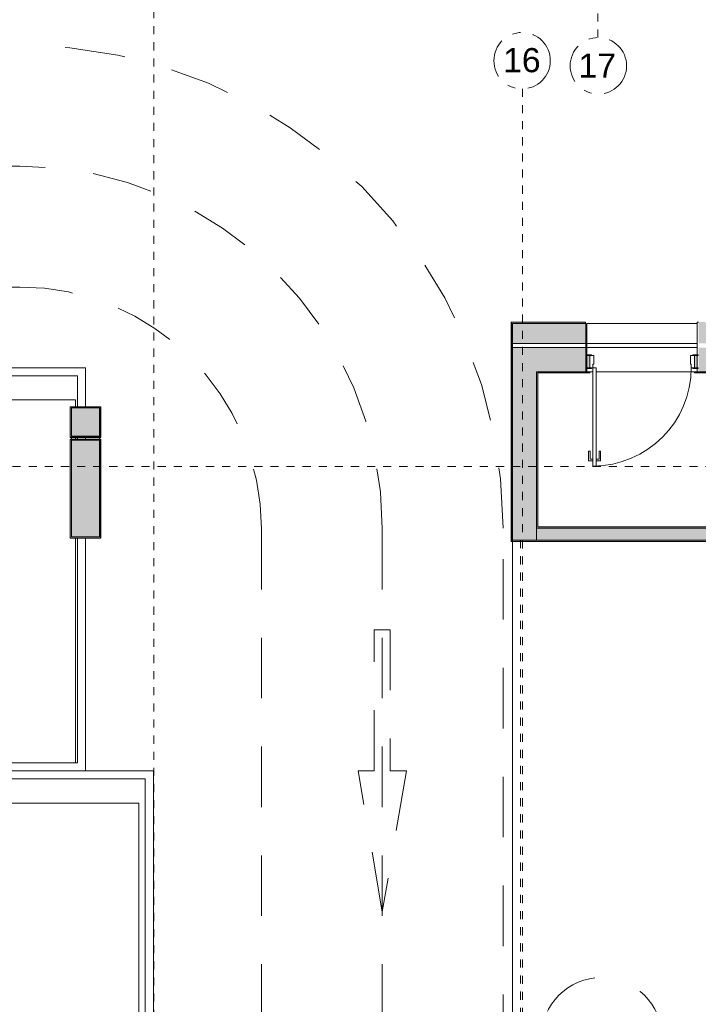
# Model space of a CAD drawing. Header units: millimetres. Extents: x 4.1 to 90.4, y -1.2 to 68.4.
# Tile 212 of 256: x 49.1 to 57.5, y 23.3 to 35.5. Entities that reach past the tile are written whole.
import ezdxf

# ---------------------------------------------------------------- set-up
doc = ezdxf.new("R2010")
doc.units = ezdxf.units.MM
for name, pattern in [('Dash Dot 3_16_', [0.007938, 0.004763, -0.001587, 0, -0.001587]), ('DASHEDX2', [38.1, 25.4, -12.7]), ('Hidden', [0.007144, 0.004763, -0.002381]), ('JIS_02_0.7', [1.35, 0.75, -0.6])]:
    doc.linetypes.add(name, pattern=pattern)
doc.layers.add('A-DETL', color=94, linetype='Continuous', lineweight=5, true_color=0x00a600)
for name, color, linetype, lineweight in [('A-DOOR', 7, 'Continuous', 5), ('A-FLOR', 7, 'Continuous', 5), ('A-FLOR-PATT', 7, 'Continuous', 15), ('A-WALL', 7, 'Continuous', 5), ('A-WALL-PATT', 7, 'Continuous', 13), ('C-PRKG', 7, 'Continuous', 5), ('I-WALL', 7, 'Continuous', 5), ('S-COLS', 7, 'Continuous', 5), ('S-GRID', 7, 'Continuous', 9), ('S-GRID-IDEN', 7, 'Continuous', 9)]:
    doc.layers.add(name, color=color, linetype=linetype, lineweight=lineweight)
doc.styles.add('Arial_1', font='arial.ttf', dxfattribs={"height": 0.003})

# ---------------------------------------------------------------- blocks, each defined once
blk = doc.blocks.new('Grid - CMS-SYMBOLE-QUADRILLAGE-1249333-MUC-LAG-PRO-PLA-ARC-TZN-SS01-AP04B-04RP Maçonnerie')
at = {"layer": 'S-GRID-IDEN', "color": 8, "linetype": 'Dash Dot 3_16_', "true_color": 0x808080}
blk.add_circle((0.00005, 0), 0.0035, dxfattribs=at)
blk = doc.blocks.new('MUC-ENT-EXE-GOE-M3D-TZN-TNV-V21 _Principe Piscine_-D_rvt-1-MUC-LAG-PRO-PLA-ARC-TZN-SS01-AP04B-04RP Maçonnerie')
at = {"layer": 'A-WALL-PATT', "lineweight": 5, "true_color": 0x808080}
h = blk.add_hatch(color=8, dxfattribs=at)
h.paths.add_polyline_path([(-180.621, 59.364), (-179.71, 59.364), (-179.71, 59.614), (-180.621, 59.614), (-180.621, 59.57)])
h.paths.add_polyline_path([(-178.31, 59.364), (-176.001, 59.364), (-176.001, 59.614), (-178.31, 59.614), (-178.31, 59.57)])
h = blk.add_hatch(color=8, dxfattribs=at)
h.paths.add_polyline_path([(-180.62, 59.014), (-179.71, 59.014), (-179.71, 59.314), (-180.62, 59.314)])
h.paths.add_polyline_path([(-178.31, 59.014), (-176.301, 59.014), (-176.301, 59.314), (-178.31, 59.314)])
blk.add_hatch(color=8, dxfattribs=at).paths.add_polyline_path([(-180.32, 56.924), (-180.32, 59.014), (-180.62, 59.014), (-180.62, 56.924)])
at = {"layer": 'S-COLS', "lineweight": 5, "true_color": 0x808080}
for points in [[(-186.094, 58.214), (-185.744, 58.214), (-185.744, 58.564), (-186.094, 58.564), (-186.094, 58.498)], [(-186.094, 56.964), (-185.744, 56.964), (-185.744, 58.164), (-186.094, 58.164), (-186.094, 57.427)]]:
    blk.add_hatch(color=8, dxfattribs=at).paths.add_polyline_path(points)
at = {"layer": 'A-FLOR', "lineweight": 9}
for p, q in [((-179.695, 59.364), (-178.325, 59.364)), ((-178.325, 59.314), (-179.695, 59.314))]:
    blk.add_line(p, q, dxfattribs=at)
at = {"layer": 'A-WALL', "lineweight": 15}
for p, q in [((-179.71, 59.614), (-180.621, 59.614)), ((-180.621, 59.614), (-180.621, 59.364)), ((-179.71, 59.364), (-179.71, 59.614)), ((-180.621, 59.364), (-179.71, 59.364)), ((-179.71, 59.314), (-180.62, 59.314)), ((-180.62, 59.314), (-180.62, 59.014)), ((-179.71, 59.014), (-179.71, 59.314)), ((-180.62, 59.014), (-180.62, 56.924)), ((-180.32, 59.014), (-179.71, 59.014)), ((-180.32, 56.924), (-180.32, 59.014)), ((-180.62, 56.924), (-180.32, 56.924))]:
    blk.add_line(p, q, dxfattribs=at)
at = {"layer": 'S-COLS', "color": 7, "lineweight": 15}
for p, q in [((-185.744, 58.564), (-186.094, 58.564)), ((-186.094, 58.564), (-186.094, 58.214)), ((-185.744, 58.214), (-185.744, 58.564)), ((-186.094, 58.214), (-185.744, 58.214)), ((-185.744, 58.164), (-186.094, 58.164)), ((-186.094, 58.164), (-186.094, 56.964)), ((-185.744, 56.964), (-185.744, 58.164)), ((-186.094, 56.964), (-185.744, 56.964))]:
    blk.add_line(p, q, dxfattribs=at)
at = {"layer": 'S-GRID', "color": 8, "linetype": 'Dash Dot 3_16_', "true_color": 0x808080}
for p, q in [((-185.069, 94.5), (-185.069, 35.662)), ((-179.558, 63.159), (-179.558, 94.486)), ((-180.495, 62.522), (-180.495, 35.662)), ((-231.024, 57.839), (-169.557, 57.839))]:
    blk.add_line(p, q, dxfattribs=at)
at = {"layer": 'S-GRID-IDEN', "color": 8, "lineweight": 5, "true_color": 0x808080, "xscale": 99.99999999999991, "yscale": 99.99999999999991, "zscale": 99.99999999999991, "rotation": 180}
blk.add_blockref('Grid - CMS-SYMBOLE-QUADRILLAGE-1249333-MUC-LAG-PRO-PLA-ARC-TZN-SS01-AP04B-04RP Maçonnerie', (-180.495, 62.872), dxfattribs=at)
at = {"layer": 'S-GRID-IDEN', "color": 8, "lineweight": 5, "true_color": 0x808080, "xscale": 99.99999999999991, "yscale": 99.99999999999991, "zscale": 99.99999999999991}
blk.add_blockref('Grid - CMS-SYMBOLE-QUADRILLAGE-1249333-MUC-LAG-PRO-PLA-ARC-TZN-SS01-AP04B-04RP Maçonnerie', (-179.558, 62.809), dxfattribs=at)
at = {"layer": 'S-GRID-IDEN', "color": 8, "linetype": 'Dash Dot 3_16_', "true_color": 0x808080, "char_height": 0.3, "width": 0.57721, "attachment_point": 1, "style": 'Arial_1'}
for s, insert in [('16', (-180.736, 63.029)), ('17', (-179.8, 62.961))]:
    blk.add_mtext(s, dxfattribs=dict(at, insert=insert))
blk = doc.blocks.new('LAG-G2020-PARKING-PLACE PARKING - LAG-G2020-PARKING-PLACE PARKING A-9482600-MUC-LAG-PRO-PLA-ARC-TZN-SS01-AP04B-04RP Maçonnerie')
at = {"layer": 'C-PRKG', "color": 9, "true_color": 0xc0c0c0}
for p, q in [((-2.215, 1.275), (-2.7, 1.275)), ((-2.7, 1.275), (-2.7, -1.275)), ((-1.815, 1.275), (-1.835, 1.275)), ((2.3, 1.275), (-0.585, 1.275)), ((2.3, -1.275), (2.3, 1.275)), ((-2.6, -1.175), (-2.6, 1.175)), ((-2.6, 1.175), (-2.215, 1.175)), ((-1.835, 1.175), (-1.815, 1.175)), ((-0.585, 1.175), (2.2, 1.175)), ((2.2, 1.175), (2.2, -1.175)), ((1.694, 0.258), (1.678, 0.243)), ((1.711, 0.268), (1.694, 0.258)), ((1.73, 0.274), (1.711, 0.268)), ((1.75, 0.276), (1.73, 0.274)), ((1.776, 0.273), (1.75, 0.276)), ((1.798, 0.262), (1.776, 0.273)), ((1.815, 0.243), (1.798, 0.262)), ((1.845, 0.248), (1.829, 0.217)), ((1.868, 0.271), (1.845, 0.248)), ((1.898, 0.284), (1.868, 0.271)), ((1.933, 0.289), (1.898, 0.284)), ((1.958, 0.287), (1.933, 0.289)), ((1.981, 0.28), (1.958, 0.287)), ((2.002, 0.268), (1.981, 0.28)), ((2.021, 0.253), (2.002, 0.268)), ((2.036, 0.233), (2.021, 0.253)), ((1.65, 0.182), (1.648, 0.156)), ((1.648, 0.156), (1.65, 0.131)), ((1.656, 0.205), (1.65, 0.182)), ((1.65, 0.131), (1.655, 0.108)), ((1.665, 0.225), (1.656, 0.205)), ((1.678, 0.243), (1.665, 0.225)), ((1.698, 0.157), (1.702, 0.186)), ((1.702, 0.128), (1.698, 0.157)), ((1.702, 0.186), (1.714, 0.208)), ((1.714, 0.106), (1.702, 0.128)), ((1.714, 0.208), (1.732, 0.221)), ((1.732, 0.221), (1.753, 0.226)), ((1.753, 0.226), (1.773, 0.222)), ((1.773, 0.222), (1.79, 0.208)), ((1.79, 0.208), (1.801, 0.187)), ((1.801, 0.128), (1.79, 0.106)), ((1.801, 0.187), (1.805, 0.158)), ((1.805, 0.158), (1.801, 0.128)), ((1.829, 0.217), (1.815, 0.243)), ((1.855, 0.156), (1.861, 0.19)), ((1.861, 0.122), (1.855, 0.156)), ((1.861, 0.19), (1.868, 0.204)), ((1.868, 0.204), (1.877, 0.217)), ((1.877, 0.217), (1.901, 0.233)), ((1.901, 0.233), (1.931, 0.239)), ((1.931, 0.239), (1.961, 0.233)), ((1.961, 0.233), (1.985, 0.217)), ((1.985, 0.217), (1.994, 0.205)), ((1.994, 0.205), (2.001, 0.192)), ((2.004, 0.135), (1.996, 0.113)), ((2.001, 0.192), (2.006, 0.157)), ((2.006, 0.157), (2.004, 0.135)), ((2.047, 0.21), (2.036, 0.233)), ((2.054, 0.185), (2.047, 0.21)), ((2.047, 0.103), (2.054, 0.129)), ((2.056, 0.157), (2.054, 0.185)), ((2.054, 0.129), (2.056, 0.157)), ((1.655, 0.108), (1.665, 0.088)), ((1.665, 0.088), (1.677, 0.07)), ((1.677, 0.07), (1.693, 0.056)), ((1.693, 0.056), (1.71, 0.046)), ((1.71, 0.046), (1.728, 0.04)), ((1.731, 0.092), (1.714, 0.106)), ((1.728, 0.04), (1.749, 0.038)), ((1.75, 0.088), (1.731, 0.092)), ((1.749, 0.038), (1.775, 0.041)), ((1.772, 0.092), (1.75, 0.088)), ((1.79, 0.106), (1.772, 0.092)), ((1.775, 0.041), (1.797, 0.053)), ((1.797, 0.053), (1.815, 0.071)), ((1.815, 0.071), (1.829, 0.098)), ((1.829, 0.098), (1.843, 0.067)), ((1.843, 0.067), (1.865, 0.044)), ((1.867, 0.108), (1.861, 0.122)), ((1.865, 0.044), (1.895, 0.03)), ((1.877, 0.097), (1.867, 0.108)), ((1.901, 0.081), (1.877, 0.097)), ((1.895, 0.03), (1.932, 0.025)), ((1.93, 0.075), (1.901, 0.081)), ((1.949, 0.077), (1.93, 0.075)), ((1.932, 0.025), (1.957, 0.027)), ((1.968, 0.084), (1.949, 0.077)), ((1.957, 0.027), (1.981, 0.034)), ((1.984, 0.095), (1.968, 0.084)), ((1.981, 0.034), (2.002, 0.046)), ((1.996, 0.113), (1.984, 0.095)), ((2.002, 0.046), (2.021, 0.061)), ((2.021, 0.061), (2.036, 0.081)), ((2.036, 0.081), (2.047, 0.103)), ((2.05, -0.094), (1.648, -0.094)), ((1.648, -0.094), (1.648, -0.127)), ((2.05, -0.144), (2.05, -0.094)), ((1.648, -0.127), (1.674, -0.144)), ((1.674, -0.144), (1.702, -0.171)), ((1.702, -0.171), (1.727, -0.205)), ((1.727, -0.205), (1.749, -0.245)), ((1.754, -0.165), (1.737, -0.144)), ((1.737, -0.144), (2.05, -0.144)), ((1.771, -0.192), (1.754, -0.165)), ((1.796, -0.245), (1.771, -0.192)), ((1.749, -0.245), (1.796, -0.245)), ((2.2, -1.175), (-2.6, -1.175)), ((-2.7, -1.275), (2.3, -1.275))]:
    blk.add_line(p, q, dxfattribs=at)
at = {"layer": 'C-PRKG', "linetype": 'DASHEDX2'}
for p, q in [((-2.3, -1.15), (-2.3, 1.15)), ((-2.3, 1.15), (-2.215, 1.15)), ((-1.835, 1.15), (-1.815, 1.15)), ((-0.585, 1.15), (2.2, 1.15)), ((2.2, 1.15), (2.2, -1.15)), ((2.2, -1.15), (-2.3, -1.15))]:
    blk.add_line(p, q, dxfattribs=at)
blk = doc.blocks.new('LAG-G2020-PARKING-PLACE PARKING - LAG-G2020-PARKING-PLACE PARKING A-9482609-MUC-LAG-PRO-PLA-ARC-TZN-SS01-AP04B-04RP Maçonnerie')
at = {"layer": 'C-PRKG', "color": 9, "true_color": 0xc0c0c0}
for p, q in [((1.111, 1.329), (-2.7, 1.329)), ((-2.7, 1.329), (-2.7, -1.329)), ((-2.6, -1.229), (-2.6, 1.229)), ((-2.6, 1.229), (1.126, 1.229)), ((1.874, 1.229), (2.2, 1.229)), ((2.3, 1.329), (1.889, 1.329)), ((2.2, 1.229), (2.2, -1.229)), ((2.3, -1.329), (2.3, 1.329)), ((1.705, 0.27), (1.654, 0.27)), ((1.654, 0.27), (1.654, 0.075)), ((1.705, 0.116), (1.705, 0.27)), ((1.822, 0.254), (1.807, 0.235)), ((1.842, 0.269), (1.822, 0.254)), ((1.863, 0.28), (1.842, 0.269)), ((1.888, 0.287), (1.863, 0.28)), ((1.915, 0.289), (1.888, 0.287)), ((1.941, 0.287), (1.915, 0.289)), ((1.965, 0.281), (1.941, 0.287)), ((1.988, 0.271), (1.965, 0.281)), ((2.008, 0.257), (1.988, 0.271)), ((2.029, 0.236), (2.008, 0.257)), ((1.789, 0.192), (1.786, 0.168)), ((1.786, 0.168), (1.788, 0.149)), ((1.788, 0.149), (1.794, 0.13)), ((1.795, 0.215), (1.789, 0.192)), ((1.794, 0.13), (1.803, 0.112)), ((1.807, 0.235), (1.795, 0.215)), ((1.837, 0.154), (1.842, 0.191)), ((1.839, 0.13), (1.837, 0.154)), ((1.845, 0.11), (1.839, 0.13)), ((1.842, 0.191), (1.849, 0.206)), ((1.849, 0.206), (1.858, 0.218)), ((1.858, 0.218), (1.87, 0.227)), ((1.87, 0.227), (1.884, 0.233)), ((1.884, 0.233), (1.918, 0.239)), ((1.918, 0.239), (1.954, 0.233)), ((1.954, 0.233), (1.969, 0.226)), ((1.969, 0.226), (1.982, 0.216)), ((1.982, 0.216), (1.993, 0.204)), ((2.002, 0.124), (1.989, 0.101)), ((1.993, 0.204), (2, 0.189)), ((2, 0.189), (2.005, 0.172)), ((2.006, 0.153), (2.002, 0.124)), ((2.005, 0.172), (2.006, 0.153)), ((2.044, 0.212), (2.029, 0.236)), ((2.053, 0.184), (2.044, 0.212)), ((2.049, 0.104), (2.054, 0.127)), ((2.056, 0.153), (2.053, 0.184)), ((2.054, 0.127), (2.056, 0.153)), ((1.654, 0.075), (1.862, 0.031)), ((1.815, 0.094), (1.705, 0.116)), ((1.803, 0.112), (1.815, 0.094)), ((1.855, 0.094), (1.845, 0.11)), ((1.868, 0.082), (1.855, 0.094)), ((1.862, 0.031), (1.868, 0.082)), ((1.967, 0.085), (1.937, 0.075)), ((1.937, 0.075), (1.943, 0.025)), ((1.943, 0.025), (1.968, 0.029)), ((1.989, 0.101), (1.967, 0.085)), ((1.968, 0.029), (1.989, 0.037)), ((1.989, 0.037), (2.009, 0.049)), ((2.009, 0.049), (2.025, 0.064)), ((2.025, 0.064), (2.039, 0.083)), ((2.039, 0.083), (2.049, 0.104)), ((1.656, -0.104), (1.65, -0.127)), ((1.666, -0.083), (1.656, -0.104)), ((1.68, -0.065), (1.666, -0.083)), ((1.697, -0.05), (1.68, -0.065)), ((1.716, -0.04), (1.697, -0.05)), ((1.703, -0.126), (1.717, -0.102)), ((1.737, -0.033), (1.716, -0.04)), ((1.717, -0.102), (1.738, -0.087)), ((1.76, -0.031), (1.737, -0.033)), ((1.738, -0.087), (1.763, -0.082)), ((1.784, -0.034), (1.76, -0.031)), ((1.763, -0.082), (1.791, -0.087)), ((1.808, -0.04), (1.784, -0.034)), ((1.791, -0.087), (1.82, -0.103)), ((1.832, -0.052), (1.808, -0.04)), ((1.82, -0.103), (1.856, -0.136)), ((1.857, -0.07), (1.832, -0.052)), ((1.887, -0.098), (1.857, -0.07)), ((1.926, -0.142), (1.887, -0.098)), ((2, -0.025), (2, -0.222)), ((2.05, -0.025), (2, -0.025)), ((2.05, -0.289), (2.05, -0.025)), ((1.65, -0.127), (1.648, -0.154)), ((1.648, -0.154), (1.65, -0.181)), ((1.65, -0.181), (1.655, -0.205)), ((1.655, -0.205), (1.664, -0.226)), ((1.664, -0.226), (1.677, -0.244)), ((1.677, -0.244), (1.693, -0.259)), ((1.698, -0.155), (1.703, -0.126)), ((1.703, -0.187), (1.698, -0.155)), ((1.717, -0.211), (1.703, -0.187)), ((1.739, -0.227), (1.717, -0.211)), ((1.767, -0.232), (1.739, -0.227)), ((1.761, -0.283), (1.767, -0.232)), ((1.856, -0.136), (1.904, -0.19)), ((1.904, -0.19), (1.935, -0.227)), ((1.974, -0.2), (1.926, -0.142)), ((1.935, -0.227), (1.962, -0.253)), ((2, -0.222), (1.974, -0.2)), ((1.693, -0.259), (1.713, -0.27)), ((1.713, -0.27), (1.735, -0.278)), ((1.735, -0.278), (1.761, -0.283)), ((1.962, -0.253), (1.988, -0.271)), ((1.988, -0.271), (2.015, -0.283)), ((2.015, -0.283), (2.032, -0.288)), ((2.032, -0.288), (2.05, -0.289)), ((-2.7, -1.329), (2.3, -1.329)), ((2.2, -1.229), (-2.6, -1.229))]:
    blk.add_line(p, q, dxfattribs=at)
at = {"layer": 'C-PRKG', "linetype": 'DASHEDX2'}
for p, q in [((-2.3, -1.15), (-2.3, 1.15)), ((-2.3, 1.15), (1.158, 1.15)), ((1.842, 1.15), (2.2, 1.15)), ((2.2, 1.15), (2.2, -1.15)), ((2.2, -1.15), (-2.3, -1.15))]:
    blk.add_line(p, q, dxfattribs=at)
blk = doc.blocks.new('LAG-C1030-PORTE-RIDEAU CODROITEE-FEU-13PR_10 - LAG-C1030-PORTE-RIDEAU CODROITEE-FEU-13PR_10-8445943-MUC-LAG-PRO-PLA-ARC-TZN-SS01-AP04B-04RP Maçonnerie')
at = {"layer": 'A-DOOR', "linetype": 'Hidden'}
for p, q in [((-0.6, -0.075), (-0.6, -6.885)), ((-0.5, -0.075), (-0.5, -6.885))]:
    blk.add_line(p, q, dxfattribs=at)
blk = doc.blocks.new('LAG-C1030-PORTE-BAT 1 VANT-13PR_01 - LAG-C1030-PORTE-BAT 1 VANT-13PR_01_07F-120X210-15711715-MUC-LAG-PRO-PLA-ARC-TZN-SS01-AP04B-04RP Maçonnerie')
at = {"layer": 'A-DOOR'}
for p, q in [((0.41, 1.23), (0.41, 1.11)), ((0.465, 1.23), (0.41, 1.23)), ((0.505, 1.295), (0.465, 1.295)), ((0.465, 1.295), (0.465, 0.075)), ((0.465, 1.21), (0.465, 1.23)), ((0.505, 0.075), (0.505, 1.295)), ((0.56, 1.23), (0.505, 1.23)), ((0.505, 1.23), (0.505, 1.21)), ((0.56, 1.11), (0.56, 1.23)), ((0.41, 1.11), (0.43, 1.11)), ((0.43, 1.11), (0.43, 1.21)), ((0.43, 1.21), (0.465, 1.21)), ((0.505, 1.21), (0.54, 1.21)), ((0.54, 1.21), (0.54, 1.11)), ((0.54, 1.11), (0.56, 1.11)), ((-0.735, 0.085), (-0.8, 0.085)), ((-0.8, 0.085), (-0.8, 0.075)), ((-0.8, 0.075), (-0.735, 0.075)), ((-0.755, 0.075), (-0.755, -0.075)), ((-0.715, 0.075), (-0.755, 0.075)), ((-0.735, 0.075), (-0.735, 0.085)), ((-0.715, 0.031), (-0.715, 0.075)), ((-0.705, 0.031), (-0.715, 0.031)), ((-0.705, -0.075), (-0.705, 0.031)), ((0.465, 0.075), (0.505, 0.075)), ((0.505, 0.031), (0.495, 0.031)), ((0.495, 0.031), (0.495, -0.075)), ((0.545, 0.075), (0.505, 0.075)), ((0.505, 0.075), (0.505, 0.031)), ((0.525, 0.085), (0.525, 0.075)), ((0.59, 0.085), (0.525, 0.085)), ((0.525, 0.075), (0.59, 0.075)), ((0.545, -0.075), (0.545, 0.075)), ((0.59, 0.075), (0.59, 0.085)), ((-0.735, -0.075), (-0.8, -0.075)), ((-0.8, -0.075), (-0.8, -0.085)), ((-0.8, -0.085), (-0.735, -0.085)), ((-0.755, -0.075), (-0.705, -0.075)), ((-0.735, -0.085), (-0.735, -0.075)), ((0.495, -0.075), (0.545, -0.075)), ((0.525, -0.075), (0.525, -0.085)), ((0.59, -0.075), (0.525, -0.075)), ((0.525, -0.085), (0.59, -0.085)), ((0.59, -0.085), (0.59, -0.075))]:
    blk.add_line(p, q, dxfattribs=at)
blk.add_arc((0.505, 0.075), 1.22, 90, 180, dxfattribs=at)

msp = doc.modelspace()

# ---------------------------------------------------------------- block references
at = {"lineweight": 5}
msp.add_blockref('MUC-ENT-EXE-GOE-M3D-TZN-TNV-V21 _Principe Piscine_-D_rvt-1-MUC-LAG-PRO-PLA-ARC-TZN-SS01-AP04B-04RP Maçonnerie', (235.795, -27.844), dxfattribs=at)

# ---------------------------------------------------------------- next in the draw order: hatches: boundary and pattern name
at = {"layer": 'A-FLOR-PATT'}
h = msp.add_hatch(dxfattribs=at)
h.set_pattern_fill('ANSI31', color=2)
h.set_pattern_definition([(45, (-136.6335, -114.262), (-2.245064, 2.245064), [])])
h.paths.add_polyline_path([(63.811, 34.555, 0.224216), (63.092, 34.216), (63.811, 34.216)])
h.paths.add_polyline_path([(63.81, 33.665), (62.88, 33.665), (62.88, 33.64), (63.81, 33.64)], flags=17)
h.paths.add_polyline_path([(63.81, 33.68), (62.882, 33.68, 0.004038), (62.881, 33.665), (63.81, 33.665)], flags=17)
h.paths.add_polyline_path([(63.811, 35.68), (63.811, 35.694), (61.381, 35.68), (61.381, 33.59), (63.811, 33.59), (63.811, 33.594), (63.811, 33.595), (63.81, 33.596), (63.81, 33.596), (63.81, 33.625), (62.88, 33.625), (62.88, 33.665), (62.88, 33.68), (62.881, 33.68, -0.401668), (63.81, 34.57), (63.81, 34.584), (63.81, 34.6), (63.811, 34.6)])
h.paths.add_polyline_path([(63.811, 34.216), (63.092, 34.216, 0.158726), (62.882, 33.68), (63.811, 33.68)], flags=17)
h.paths.add_polyline_path([(60.427, 36.717), (59.59, 36.717), (59.59, 36.749), (60.427, 36.749), (60.427, 36.736)], flags=17)
h.paths.add_polyline_path([(58.182, 45.892), (58.15, 45.892), (58.15, 46.68), (58.182, 46.68), (58.182, 46.08)], flags=17)
h.paths.add_polyline_path([(49.939, 49.368), (50.777, 49.368), (50.777, 49.335), (49.939, 49.335), (49.939, 49.364)], flags=16)
h.paths.add_polyline_path([(59.69, 35.844), (60.425, 35.844), (60.425, 36.712), (60.427, 36.712), (60.427, 36.717), (60.47, 36.717), (60.47, 36.729), (60.52, 36.729), (60.52, 36.749), (60.589, 36.749), (60.589, 38.074), (60.52, 38.074), (60.52, 38.094), (60.47, 38.094), (60.47, 38.107), (60.427, 38.107), (60.427, 38.112), (60.425, 38.112), (60.425, 38.187), (59.675, 38.187), (59.675, 42.437), (59.708, 42.437), (59.708, 44.165), (59.561, 44.165), (59.561, 44.38), (59.576, 44.38), (59.576, 45.68), (59.561, 45.68), (59.561, 45.715), (58.187, 45.715), (58.187, 45.797), (58.17, 45.797), (58.17, 45.85), (58.182, 45.85), (58.182, 45.892), (58.187, 45.892), (58.187, 45.895), (58.505, 45.895), (58.505, 49.482), (58.097, 49.482), (58.096, 49.486), (58.095, 49.485), (58.095, 49.53), (58.079, 49.53), (58.077, 49.53), (58.078, 49.617), (58.078, 49.619), (58.095, 49.619), (58.095, 49.647), (57.165, 49.646), (57.165, 49.619), (57.182, 49.618), (57.183, 49.618), (57.183, 49.531), (57.183, 49.53), (57.165, 49.53), (57.165, 49.486), (57.165, 49.485), (57.164, 49.485), (57.164, 49.482), (49.942, 49.482), (49.942, 49.373), (49.939, 49.373), (49.939, 49.368), (49.897, 49.368), (49.897, 49.355), (49.847, 49.355), (49.847, 49.335), (49.052, 49.335), (49.052, 49.368), (49.844, 49.368), (49.844, 49.373), (49.762, 49.373), (49.762, 49.482), (44.253, 49.482), (44.253, 49.486), (44.252, 49.485), (44.252, 49.497), (43.322, 49.497), (43.321, 49.486), (43.321, 49.485), (43.32, 49.485), (43.32, 49.482), (29.009, 49.482), (29.008, 49.486), (29.007, 49.485), (29.007, 49.53), (28.991, 49.53), (28.989, 49.53), (28.99, 49.617), (28.99, 49.619), (29.007, 49.619), (29.007, 49.647), (27.547, 49.647), (27.547, 49.619), (27.564, 49.618), (27.565, 49.618), (27.565, 49.531), (27.565, 49.53), (27.547, 49.53), (27.547, 49.486), (27.547, 49.485), (27.546, 49.485), (27.546, 49.482), (27.284, 49.482), (27.284, 55.039), (27.254, 55.039), (27.254, 55.054), (27.214, 55.054), (27.214, 55.204), (26.394, 55.204), (26.394, 55.054), (26.354, 55.054), (26.354, 55.039), (25.914, 55.039), (25.914, 51.339), (25.259, 51.339), (25.259, 51.034), (25.244, 51.034), (25.244, 50.994), (25.094, 50.994), (25.094, 50.114), (25.244, 50.114), (25.244, 50.074), (25.259, 50.074), (25.259, 47.879), (25.289, 47.879), (25.289, 47.864), (25.329, 47.864), (25.329, 48.684), (25.369, 48.684), (25.369, 47.864), (26.189, 47.864), (26.189, 47.879), (29.204, 47.879), (29.204, 47.864), (30.104, 47.864), (30.104, 47.879), (30.461, 47.879), (30.461, 47.864), (31.361, 47.864), (31.361, 47.879), (35.791, 47.879), (35.791, 47.864), (36.691, 47.864), (36.691, 47.879), (39.968, 47.879), (39.968, 47.864), (40.868, 47.864), (40.868, 47.879), (43.961, 47.879), (43.961, 47.864), (44.861, 47.864), (44.861, 47.879), (46.454, 47.879), (46.454, 47.864), (47.354, 47.864), (47.354, 47.879), (49.762, 47.879), (49.762, 47.973), (49.844, 47.973), (49.844, 47.978), (49.052, 47.978), (49.052, 48.01), (49.847, 48.01), (49.847, 47.99), (49.897, 47.99), (49.897, 47.978), (49.939, 47.978), (49.939, 47.973), (49.942, 47.973), (49.942, 47.879), (50.964, 47.879), (50.964, 47.919), (51.913, 47.919), (51.913, 47.864), (51.923, 47.864), (51.923, 47.879), (54.002, 47.879), (54.002, 46.689), (54.136, 46.689), (54.136, 46.685), (54.137, 46.685), (54.137, 46.674), (55.067, 46.674), (55.068, 46.685), (55.068, 46.686), (55.069, 46.686), (55.069, 46.689), (56.485, 46.689), (56.485, 45.895), (56.787, 45.895), (56.787, 45.892), (56.792, 45.892), (56.792, 45.85), (56.805, 45.85), (56.805, 45.797), (56.787, 45.797), (56.787, 45.715), (56.485, 45.715), (56.485, 45.618), (56.497, 45.618), (56.497, 44.315), (56.485, 44.315), (56.485, 43.687), (56.497, 43.687), (56.497, 42.584), (56.485, 42.584), (56.485, 42.386), (56.48, 42.385), (56.48, 42.384), (56.47, 42.384), (56.47, 41.454), (56.48, 41.453), (56.482, 41.453), (56.482, 41.453), (56.485, 41.453), (56.485, 35.859), (58.884, 35.859), (58.884, 36.72), (59.514, 36.72), (59.514, 35.844)])
h.paths.add_polyline_path([(60.589, 36.712), (60.589, 36.717), (60.522, 36.717), (60.522, 36.712)], flags=17)
h.paths.add_polyline_path([(59.767, 38.074), (59.59, 38.074), (59.59, 38.107), (60.427, 38.107), (60.427, 38.074), (59.884, 38.074)], flags=16)
h.paths.add_polyline_path([(60.589, 38.107), (60.589, 38.112), (60.522, 38.112), (60.522, 38.107), (60.589, 38.107)], flags=17)
h.paths.add_polyline_path([(59.199, 43.665), (59.136, 43.671), (59.075, 43.689), (59.019, 43.717), (58.97, 43.754), (58.928, 43.8), (58.895, 43.853), (58.872, 43.912), (58.861, 43.973), (58.861, 44.036), (58.874, 44.103), (58.895, 44.156), (58.929, 44.211), (58.97, 44.256), (59.02, 44.294), (59.083, 44.323), (59.141, 44.339), (59.205, 44.344), (59.264, 44.338), (59.324, 44.321), (59.38, 44.293), (59.429, 44.255), (59.471, 44.21), (59.504, 44.156), (59.526, 44.098), (59.538, 44.036), (59.538, 43.973), (59.526, 43.912), (59.504, 43.853), (59.47, 43.799), (59.428, 43.753), (59.378, 43.716), (59.316, 43.686), (59.262, 43.67), (59.204, 43.665)], flags=16)
h.paths.add_polyline_path([(56.796, 45.892), (56.792, 45.892), (56.792, 46.68), (56.825, 46.68), (56.825, 45.892)], flags=16)
h.paths.add_polyline_path([(54.137, 46.686), (54.137, 47.616), (54.177, 47.616), (54.177, 46.686)], flags=16)
h.paths.add_polyline_path([(49.942, 47.978), (49.939, 47.978), (49.939, 48.01), (50.777, 48.01), (50.777, 47.978), (50.364, 47.978)], flags=16)
h.paths.add_polyline_path([(56.224, 48.29), (56.173, 48.292), (56.123, 48.306), (56.075, 48.331), (56.038, 48.362), (56.007, 48.403), (55.984, 48.449), (55.972, 48.499), (55.972, 48.555), (55.982, 48.602), (56.003, 48.649), (56.035, 48.692), (56.073, 48.726), (56.119, 48.751), (56.171, 48.766), (56.221, 48.769), (56.273, 48.761), (56.322, 48.742), (56.365, 48.713), (56.403, 48.672), (56.429, 48.627), (56.445, 48.58), (56.45, 48.528), (56.443, 48.472), (56.428, 48.427), (56.401, 48.383), (56.365, 48.346), (56.323, 48.317), (56.275, 48.298), (56.24, 48.292)], flags=16)
h.paths.add_polyline_path([(43.362, 48.555), (43.322, 48.555), (43.322, 49.485), (43.362, 49.485), (43.362, 49.108)], flags=16)
h.paths.add_polyline_path([(57.182, 49.531), (57.182, 49.617), (57.164, 49.617), (57.165, 49.531), (57.165, 49.531)], flags=17)
h.paths.add_polyline_path([(58.079, 49.531), (58.097, 49.531), (58.097, 49.617), (58.079, 49.617), (58.079, 49.544)], flags=17)
h.paths.add_polyline_path([(29.007, 49.531), (29.009, 49.531), (29.009, 49.617), (28.991, 49.617), (28.991, 49.531), (29.005, 49.531)], flags=17)
h.paths.add_polyline_path([(27.564, 49.531), (27.564, 49.617), (27.546, 49.617), (27.546, 49.531), (27.547, 49.531)], flags=17)
h.paths.add_polyline_path([(63.811, 33.609), (63.822, 33.609), (63.822, 33.638), (63.987, 33.638), (63.987, 34.556), (63.822, 34.556), (63.811, 34.556)])
at = {"layer": 'A-WALL-PATT', "lineweight": 5, "true_color": 0xc0c0c0}
for points in [[(55.162, 29.065), (55.175, 29.065), (55.175, 31.783), (55.162, 31.783), (55.162, 30.655)], [(49.687, 30.72), (50.05, 30.72), (50.05, 30.733), (49.687, 30.733)], [(49.687, 30.37), (49.7, 30.37), (49.7, 30.72), (49.687, 30.72), (49.687, 30.655)], [(50.05, 30.357), (50.063, 30.357), (50.063, 30.733), (50.05, 30.733), (50.05, 30.37)], [(49.687, 30.357), (50.05, 30.357), (50.05, 30.37), (49.687, 30.37)], [(49.687, 30.32), (50.05, 30.32), (50.05, 30.333), (49.687, 30.333)], [(49.687, 29.107), (49.7, 29.107), (49.7, 30.32), (49.687, 30.32), (49.687, 29.583)], [(50.05, 29.107), (50.063, 29.107), (50.063, 30.333), (50.05, 30.333), (50.05, 29.12)], [(49.7, 29.107), (50.05, 29.107), (50.05, 29.12), (49.7, 29.12)]]:
    msp.add_hatch(color=9, dxfattribs=at).paths.add_polyline_path(points)
h = msp.add_hatch(color=9, dxfattribs=at)
h.paths.add_polyline_path([(57.572, 31.77), (57.572, 31.783), (57.485, 31.783), (57.485, 31.77), (57.57, 31.77)])
h.paths.add_polyline_path([(56.084, 31.77), (56.084, 31.783), (55.175, 31.783), (55.175, 31.77)])
at = {"layer": 'I-WALL'}
for points in [[(55.16, 29.065), (55.162, 29.065), (55.162, 31.783), (55.16, 31.783), (55.16, 30.655)], [(55.49, 29.245), (55.49, 31.155), (55.475, 31.155), (55.475, 29.245)], [(49.685, 30.357), (49.687, 30.357), (49.687, 30.733), (49.685, 30.733), (49.685, 30.37)], [(49.687, 30.733), (50.063, 30.733), (50.063, 30.735), (49.687, 30.735)], [(50.063, 30.357), (50.065, 30.357), (50.065, 30.733), (50.063, 30.733), (50.063, 30.655)], [(49.685, 29.107), (49.687, 29.107), (49.687, 30.333), (49.685, 30.333), (49.685, 29.583)], [(49.687, 30.355), (50.063, 30.355), (50.063, 30.357), (49.687, 30.357)], [(49.687, 30.333), (50.063, 30.333), (50.063, 30.335), (49.687, 30.335)], [(50.063, 29.107), (50.065, 29.107), (50.065, 30.333), (50.063, 30.333), (50.063, 29.583)], [(49.687, 29.105), (50.063, 29.105), (50.063, 29.107), (49.687, 29.107)]]:
    msp.add_hatch(color=9, dxfattribs=at).paths.add_polyline_path(points)
h = msp.add_hatch(color=9, dxfattribs=at)
h.paths.add_polyline_path([(57.485, 31.783), (57.57, 31.783), (57.57, 31.785), (57.485, 31.785)])
h.paths.add_polyline_path([(56.084, 31.783), (56.084, 31.785), (55.162, 31.785), (55.162, 31.783), (55.175, 31.783)])
h = msp.add_hatch(color=9, dxfattribs=at)
h.paths.add_polyline_path([(57.47, 31.22), (57.47, 31.37), (57.435, 31.37), (57.435, 31.22)])
h.paths.add_polyline_path([(56.1, 31.22), (56.135, 31.22), (56.135, 31.37), (56.1, 31.37), (56.1, 31.264)])
h = msp.add_hatch(color=9, dxfattribs=at)
h.paths.add_polyline_path([(59.479, 31.155), (59.494, 31.155), (59.494, 31.17), (57.435, 31.17), (57.435, 31.155), (58.3, 31.155)])
h.paths.add_polyline_path([(56.135, 31.155), (56.135, 31.17), (55.475, 31.17), (55.475, 31.155), (55.49, 31.155)])
h = msp.add_hatch(color=9, dxfattribs=at)
h.paths.add_polyline_path([(58.114, 29.23), (58.114, 29.24), (58.159, 29.24), (58.159, 29.245), (55.475, 29.245), (55.475, 29.23), (56.655, 29.23)])
h.paths.add_polyline_path([(59.479, 29.24), (59.479, 29.245), (59.459, 29.245), (59.459, 29.24), (59.472, 29.24)])
h = msp.add_hatch(color=9, dxfattribs=at)
h.paths.add_polyline_path([(59.459, 29.08), (59.494, 29.08), (59.494, 29.23), (59.459, 29.23), (59.459, 29.155)])
h.paths.add_polyline_path([(58.159, 29.08), (58.159, 29.23), (55.475, 29.23), (55.475, 29.08), (58.114, 29.08)])
h = msp.add_hatch(color=9, dxfattribs=at)
h.paths.add_polyline_path([(59.636, 29.065), (59.636, 29.08), (59.504, 29.079), (59.504, 29.07), (59.459, 29.07), (59.459, 29.065), (59.504, 29.065)])
h.paths.add_polyline_path([(58.159, 29.065), (58.159, 29.07), (58.114, 29.07), (58.114, 29.08), (55.175, 29.08), (55.175, 29.065), (58.114, 29.065)])

# ---------------------------------------------------------------- next in the draw order: linework, layer by layer
at = {"layer": 'A-DETL', "color": 8, "linetype": 'JIS_02_0.7', "true_color": 0x808080}
for p, q in [((49.059, 33.72), (30.801, 33.72)), ((53.559, 29.22), (53.559, 22.695))]:
    msp.add_line(p, q, dxfattribs=at)
at = {"layer": 'A-DETL', "color": 9, "linetype": 'JIS_02_0.7', "lineweight": 9, "true_color": 0xc0c0c0}
for p, q in [((49.059, 32.22), (30.801, 32.22)), ((52.059, 29.22), (52.059, 22.695)), ((55.059, 22.695), (55.059, 29.23)), ((53.459, 26.22), (53.459, 27.97)), ((53.459, 27.97), (53.659, 27.97)), ((53.659, 27.97), (53.659, 26.22)), ((53.559, 24.47), (53.259, 26.22)), ((53.259, 26.22), (53.459, 26.22)), ((53.859, 26.22), (53.559, 24.47)), ((53.659, 26.22), (53.859, 26.22))]:
    msp.add_line(p, q, dxfattribs=at)
at = {"layer": 'A-DETL', "color": 7, "linetype": 'JIS_02_0.7'}
msp.add_circle((56.283, 22.905), 0.75, dxfattribs=at)
at = {"layer": 'A-DETL', "color": 9, "linetype": 'JIS_02_0.7', "lineweight": 9, "true_color": 0xc0c0c0}
for centre, radius, start in [((49.069, 29.23), 5.99, 0), ((49.059, 29.22), 4.5, 360), ((49.059, 29.22), 3, 360)]:
    msp.add_arc(centre, radius, start, 90, dxfattribs=at)
at = {"layer": 'A-DETL', "color": 8, "linetype": 'JIS_02_0.7', "true_color": 0x808080}
msp.add_arc((49.059, 29.22), 4.5, 360, 90, dxfattribs=at)
at = {"layer": 'A-FLOR'}
for p, q in [((56.1, 31.77), (57.47, 31.77)), ((56.175, 31.17), (56.135, 31.17)), ((57.435, 31.17), (56.215, 31.17)), ((49.7, 30.335), (49.7, 30.355)), ((50.05, 30.355), (50.05, 30.335)), ((55.174, 22.285), (55.174, 29.065)), ((55.175, 29.065), (55.175, 22.285))]:
    msp.add_line(p, q, dxfattribs=at)
at = {"layer": 'A-WALL'}
for p, q in [((55.16, 31.783), (56.084, 31.783)), ((55.162, 29.065), (55.162, 31.785)), ((50.065, 30.733), (49.685, 30.733)), ((49.687, 30.735), (49.687, 30.355)), ((50.063, 30.355), (50.063, 30.735)), ((49.685, 30.357), (50.065, 30.357)), ((50.065, 30.333), (49.685, 30.333)), ((49.687, 30.335), (49.687, 29.105)), ((50.063, 29.105), (50.063, 30.335)), ((55.475, 29.23), (58.114, 29.23)), ((49.685, 29.107), (50.065, 29.107)), ((55.175, 29.08), (55.175, 29.065)), ((55.475, 29.08), (58.114, 29.08))]:
    msp.add_line(p, q, dxfattribs=at)
at = {"layer": 'I-WALL', "lineweight": 13}
for p, q in [((56.084, 31.785), (55.16, 31.785)), ((55.16, 31.785), (55.16, 29.065)), ((55.175, 31.77), (56.084, 31.77)), ((55.175, 29.08), (55.175, 31.77)), ((56.084, 31.77), (56.084, 31.785)), ((56.1, 31.37), (56.1, 31.22)), ((57.47, 31.22), (57.47, 31.37)), ((55.475, 31.17), (55.475, 29.23)), ((56.135, 31.17), (55.475, 31.17)), ((55.49, 29.245), (55.49, 31.155)), ((55.49, 31.155), (56.135, 31.155)), ((56.135, 31.155), (56.135, 31.17)), ((59.494, 31.17), (57.435, 31.17)), ((57.435, 31.17), (57.435, 31.155)), ((57.435, 31.155), (59.479, 31.155)), ((50.065, 30.735), (49.685, 30.735)), ((49.685, 30.735), (49.685, 30.355)), ((49.7, 30.72), (50.05, 30.72)), ((49.7, 30.37), (49.7, 30.72)), ((50.05, 30.72), (50.05, 30.37)), ((50.065, 30.355), (50.065, 30.735)), ((49.685, 30.355), (50.065, 30.355)), ((50.065, 30.335), (49.685, 30.335)), ((49.685, 30.335), (49.685, 29.105)), ((50.05, 30.37), (49.7, 30.37)), ((49.7, 30.32), (50.05, 30.32)), ((49.7, 29.12), (49.7, 30.32)), ((50.05, 30.32), (50.05, 29.12)), ((50.065, 29.105), (50.065, 30.335)), ((55.475, 29.23), (55.475, 29.08)), ((58.159, 29.245), (55.49, 29.245)), ((49.685, 29.105), (50.065, 29.105)), ((50.05, 29.12), (49.7, 29.12)), ((55.475, 29.08), (55.175, 29.08)), ((55.16, 29.065), (58.159, 29.065))]:
    msp.add_line(p, q, dxfattribs=at)
at = {"layer": 'I-WALL'}
for p, q in [((56.1, 31.77), (56.1, 31.38)), ((57.47, 31.38), (57.47, 31.785)), ((57.485, 31.785), (57.47, 31.785)), ((56.085, 31.47), (56.085, 31.52)), ((56.1, 31.21), (56.1, 31.17)), ((57.47, 31.17), (57.47, 31.21))]:
    msp.add_line(p, q, dxfattribs=at)

# ---------------------------------------------------------------- next in the draw order: block references
at = {"layer": 'A-DOOR', "rotation": 180}
msp.add_blockref('LAG-C1030-PORTE-BAT 1 VANT-13PR_01 - LAG-C1030-PORTE-BAT 1 VANT-13PR_01_07F-120X210-15711715-MUC-LAG-PRO-PLA-ARC-TZN-SS01-AP04B-04RP Maçonnerie', (56.68, 31.295), dxfattribs=at)
at = {"layer": 'A-DOOR'}
msp.add_blockref('LAG-C1030-PORTE-RIDEAU CODROITEE-FEU-13PR_10 - LAG-C1030-PORTE-RIDEAU CODROITEE-FEU-13PR_10-8445943-MUC-LAG-PRO-PLA-ARC-TZN-SS01-AP04B-04RP Maçonnerie', (55.775, 29.155), dxfattribs=at)
at = {"layer": 'C-PRKG', "color": 9, "true_color": 0xc0c0c0, "rotation": 270.0000000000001}
for name, p in [('LAG-G2020-PARKING-PLACE PARKING - LAG-G2020-PARKING-PLACE PARKING A-9482600-MUC-LAG-PRO-PLA-ARC-TZN-SS01-AP04B-04RP Maçonnerie', (48.6, 28.52)), ('LAG-G2020-PARKING-PLACE PARKING - LAG-G2020-PARKING-PLACE PARKING A-9482609-MUC-LAG-PRO-PLA-ARC-TZN-SS01-AP04B-04RP Maçonnerie', (49.389, 23.52))]:
    msp.add_blockref(name, p, dxfattribs=at)

doc.saveas('drawing.dxf')
